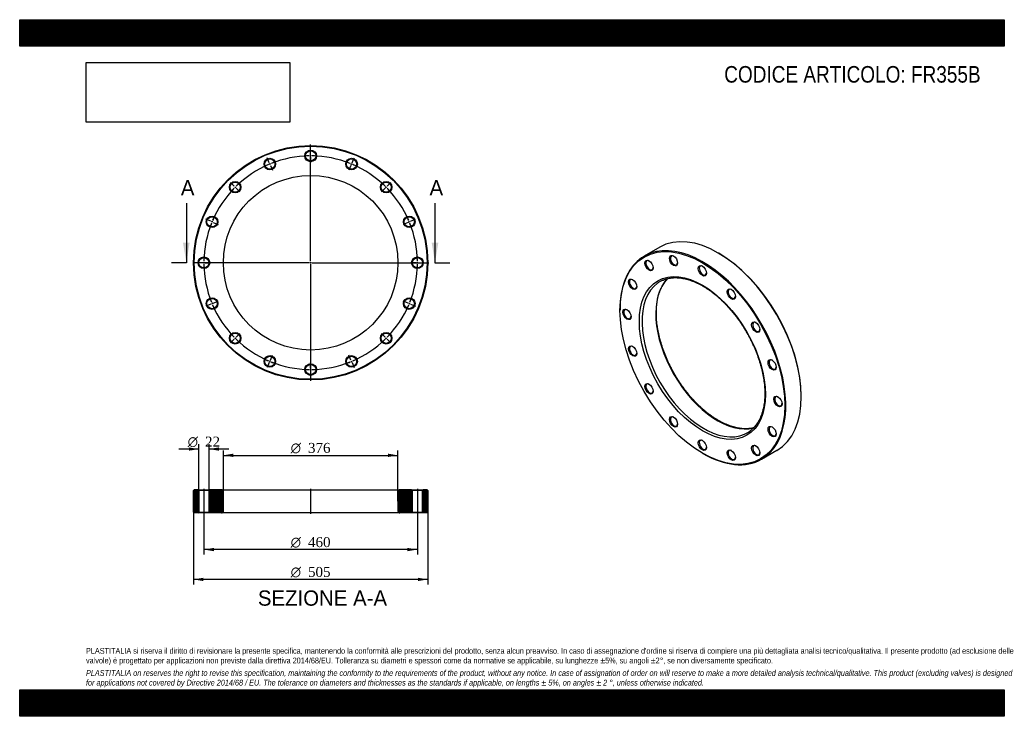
# Model space of a CAD drawing. Header units: millimetres. Extents: x 0 to 2121, y 0 to 1500.
import ezdxf
from ezdxf.enums import TextEntityAlignment as Align
from ezdxf.lldxf.tags import DXFTag

# ---------------------------------------------------------------- set-up
doc = ezdxf.new("R2010")
doc.units = ezdxf.units.MM
doc.header["$LTSCALE"] = 7.142857
for name, color, linetype in [('Default', 7, 'Continuous'), ('DV2_Default', 7, 'Continuous'), ('DV3_Default', 7, 'Continuous'), ('FR355B', 7, 'Continuous')]:
    doc.layers.add(name, color=color, linetype=linetype)
doc.styles.add('SEACAD_Solid_Edge_ANSI', font='seans.ttf')
doc.styles.add('SEACAD_Solid_Edge_ANSI1_Symbols', font='semeca1.ttf')
doc.styles.add('SEACAD_Times_New_Roman', font='times.ttf')
tags = doc.linetypes.add('CENTER2', pattern=[28.575, 19.05, -3.175, 3.175, -3.175]).pattern_tags.tags
tags[10:11] = [DXFTag(74, 4), DXFTag(75, 0), DXFTag(340, '0'), DXFTag(46, 0.0), DXFTag(50, 0.0), DXFTag(44, 0.0), DXFTag(45, 0.0)]
tags[8:9] = [DXFTag(74, 4), DXFTag(75, 0), DXFTag(340, '0'), DXFTag(46, 0.0), DXFTag(50, 0.0), DXFTag(44, 0.0), DXFTag(45, 0.0)]
tags[6:7] = [DXFTag(74, 4), DXFTag(75, 0), DXFTag(340, '0'), DXFTag(46, 0.0), DXFTag(50, 0.0), DXFTag(44, 0.0), DXFTag(45, 0.0)]
tags[4:5] = [DXFTag(74, 4), DXFTag(75, 0), DXFTag(340, '0'), DXFTag(46, 0.0), DXFTag(50, 0.0), DXFTag(44, 0.0), DXFTag(45, 0.0)]
tags = doc.linetypes.add('HIDDEN2', pattern=[4.7625, 3.175, -1.5875]).pattern_tags.tags
tags[6:7] = [DXFTag(74, 4), DXFTag(75, 0), DXFTag(340, '0'), DXFTag(46, 0.0), DXFTag(50, 0.0), DXFTag(44, 0.0), DXFTag(45, 0.0)]
tags[4:5] = [DXFTag(74, 4), DXFTag(75, 0), DXFTag(340, '0'), DXFTag(46, 0.0), DXFTag(50, 0.0), DXFTag(44, 0.0), DXFTag(45, 0.0)]
picture_1 = doc.add_image_def('image1.jpg', size_in_pixel=(4302, 1260))

# ---------------------------------------------------------------- blocks, each defined once
blk = doc.blocks.new('SE')
at = {"layer": 'FR355B', "color": 7, "linetype": 'Continuous'}
for p, q in [((1379, 1010.1), (1345.7, 990.9)), ((1506.3, 997), (1505.2, 997.6)), ((1293.4, 875.3), (1293.4, 874.1)), ((1683.8, 688.3), (1683.8, 689.6)), ((1470.9, 566.7), (1472, 566.1)), ((1598.2, 553.6), (1631.5, 572.8))]:
    blk.add_line(p, q, dxfattribs=at)
for centre, major_axis, start_param, end_param in [((1505.2, 791.4), (-126.3, 218.7), 3.141593, 6.283185), ((1472, 772.2), (126.3, -218.7), 0, 3.926991), ((1357, 971.4), (-5.5, 9.53), 0, 3.860941), ((1357, 971.4), (-5.5, 9.53), 5.563836, 6.283185), ((1409.7, 981.7), (-5.5, 9.53), 0, 3.860941), ((1409.7, 981.7), (-5.5, 9.53), 5.563836, 6.283185), ((1506.3, 792), (125.5, -217.4), 0.785398, 2.356194), ((1472, 960), (-5.5, 9.53), 0, 3.860941), ((1472, 960), (-5.5, 9.53), 5.563836, 6.283185), ((1321.7, 930.8), (-5.5, 9.53), 0, 3.860941), ((1321.7, 930.8), (-5.5, 9.53), 5.563836, 6.283185), ((1503.4, 790.4), (94, -162.8), 3.302159, 6.125246), ((1473.7, 773.3), (-94, 162.8), 0, 0.057057), ((1473.7, 773.3), (-94, 162.8), 6.218726, 6.283185), ((1473.7, 773.3), (-94, 162.8), 0.057057, 3.081149), ((1534.2, 909.8), (-5.5, 9.53), 0, 3.860941), ((1534.2, 909.8), (-5.5, 9.53), 5.563836, 6.283185), ((1309.3, 866.1), (-5.5, 9.53), 0, 3.860941), ((1309.3, 866.1), (-5.5, 9.53), 5.563836, 6.283185), ((1587, 838.6), (-5.5, 9.53), 5.563836, 6.283185), ((1587, 838.6), (-5.5, 9.53), 0, 3.860941), ((1321.7, 787.1), (-5.5, 9.53), 0, 3.860941), ((1321.7, 787.1), (-5.5, 9.53), 5.563836, 6.283185), ((1622.2, 757.4), (-5.5, 9.53), 0, 3.860941), ((1622.2, 757.4), (-5.5, 9.53), 5.563836, 6.283185), ((1357, 705.8), (-5.5, 9.53), 0, 3.860941), ((1357, 705.8), (-5.5, 9.53), 5.563836, 6.283185), ((1634.6, 678.3), (-5.5, 9.53), 0, 3.860941), ((1634.6, 678.3), (-5.5, 9.53), 5.563836, 6.283185), ((1409.7, 634.7), (-5.5, 9.53), 0, 3.860941), ((1409.7, 634.7), (-5.5, 9.53), 5.563836, 6.283185), ((1622.2, 613.6), (-5.5, 9.53), 0, 3.860941), ((1622.2, 613.6), (-5.5, 9.53), 5.563836, 6.283185), ((1472, 584.4), (-5.5, 9.53), 5.563836, 6.283185), ((1473.7, 773.3), (-94, 162.8), 3.081149, 3.200516), ((1472, 584.4), (-5.5, 9.53), 0, 3.860941), ((1534.2, 562.8), (-5.5, 9.53), 5.563836, 6.283185), ((1587, 573), (-5.5, 9.53), 0, 3.860941), ((1587, 573), (-5.5, 9.53), 5.563836, 6.283185), ((1472, 772.2), (126.3, -218.7), 5.497787, 6.283185), ((1534.2, 562.8), (-5.5, 9.53), 0, 3.860941)]:
    blk.add_ellipse(centre, major_axis=major_axis, ratio=0.57735, start_param=start_param, end_param=end_param, dxfattribs=at)
for centre, major_axis in [((1470.9, 771.6), (-125.5, 217.4)), ((1355.9, 970.8), (6.3, -10.8)), ((1408.7, 981.1), (6.3, -10.8)), ((1470.9, 771.6), (96, -166.3)), ((1470.9, 959.4), (6.3, -10.8)), ((1320.7, 930.2), (6.3, -10.8)), ((1533.2, 909.2), (6.3, -10.8)), ((1308.3, 865.5), (6.3, -10.8)), ((1585.9, 838), (6.3, -10.8)), ((1320.7, 786.5), (6.3, -10.8)), ((1621.2, 756.7), (6.3, -10.8)), ((1355.9, 705.2), (6.3, -10.8)), ((1633.6, 677.7), (6.3, -10.8)), ((1408.7, 634.1), (6.3, -10.8)), ((1621.2, 613), (6.3, -10.8)), ((1470.9, 583.8), (6.3, -10.8)), ((1533.2, 562.2), (6.3, -10.8)), ((1585.9, 572.4), (6.3, -10.8))]:
    blk.add_ellipse(centre, major_axis=major_axis, ratio=0.57735, dxfattribs=at)
for points, knots in [([(1505.4, 637.1), (1504.4, 637.7), (1501.8, 639.2), (1497, 642.2), (1491.6, 645.9), (1486.1, 649.8), (1480.7, 654), (1475.3, 658.5), (1469.9, 663.1), (1464.6, 668), (1459.4, 673.1), (1454.2, 678.4), (1449.2, 683.9), (1444.2, 689.6), (1439.3, 695.5), (1434.6, 701.5), (1429.9, 707.7), (1425.4, 714), (1421, 720.5), (1416.8, 727.1), (1412.7, 733.8), (1408.8, 740.6), (1405.1, 747.5), (1401.5, 754.4), (1398.1, 761.5), (1394.9, 768.5), (1391.8, 775.7), (1389, 782.8), (1386.4, 790), (1384, 797.1), (1381.7, 804.2), (1379.7, 811.4), (1377.9, 818.4), (1376.4, 825.5), (1375, 832.4), (1373.9, 839.3), (1373, 846.1), (1372.3, 852.8), (1371.9, 859.4), (1371.7, 865.9), (1371.7, 872.2), (1371.9, 878.4), (1372.4, 884.4), (1373.1, 890.3), (1374, 896), (1375.1, 901.5), (1376.4, 906.8), (1378, 911.9), (1379.8, 916.8), (1381.8, 921.5), (1383.9, 925.9), (1386.3, 930.2), (1388.9, 934.1), (1391.7, 937.9), (1394.1, 940.6), (1395.5, 942.1), (1395.8, 942.5)], [0, 0, 0, 0, 0.0094741, 0.0275125, 0.0455547, 0.0636001, 0.081649, 0.0997019, 0.1177587, 0.1358196, 0.1538844, 0.1719528, 0.1900248, 0.2081, 0.226178, 0.2442586, 0.2623414, 0.2804261, 0.2985123, 0.3165996, 0.3346876, 0.352776, 0.3708644, 0.3889523, 0.4070392, 0.425125, 0.443209, 0.4612911, 0.4793707, 0.4974476, 0.5155213, 0.5335916, 0.5516581, 0.5697205, 0.5877786, 0.6058322, 0.6238812, 0.6419255, 0.6599653, 0.6780009, 0.6960328, 0.7140617, 0.7320888, 0.7501154, 0.7681431, 0.7861741, 0.8042116, 0.8222592, 0.8403214, 0.8584034, 0.8765112, 0.8946508, 0.9128288, 0.9310509, 0.9493217, 0.9560512, 0.9560512, 0.9560512, 0.9560512]), ([(1385.7, 939.1), (1386.1, 939.2), (1387.6, 940), (1390.9, 941.1), (1395.2, 942.4), (1399.6, 943.4), (1404.2, 944.1), (1408.9, 944.5), (1413.8, 944.6), (1418.7, 944.4), (1423.7, 943.9), (1428.8, 943.1), (1434, 942), (1439.3, 940.7), (1444.6, 939), (1449.9, 937.1), (1455.3, 934.9), (1460.8, 932.4), (1466.3, 929.6), (1471.8, 926.6), (1477.3, 923.3), (1482.7, 919.7), (1488.2, 915.9), (1493.7, 911.8), (1499.1, 907.5), (1504.5, 903), (1509.8, 898.2), (1515.1, 893.2), (1520.3, 888), (1525.4, 882.6), (1530.4, 877), (1535.3, 871.3), (1540.2, 865.3), (1544.9, 859.2), (1549.4, 853), (1553.9, 846.6), (1558.2, 840), (1562.3, 833.4), (1566.3, 826.6), (1570.2, 819.8), (1573.9, 812.9), (1577.4, 805.9), (1580.7, 798.8), (1583.8, 791.7), (1586.7, 784.6), (1589.5, 777.4), (1592, 770.3), (1594.3, 763.1), (1596.4, 756), (1598.3, 748.9), (1600, 741.9), (1601.5, 734.9), (1602.7, 727.9), (1603.7, 721.1), (1604.5, 714.3), (1605.1, 707.7), (1605.4, 701.1), (1605.6, 694.7), (1605.4, 688.5), (1605.1, 682.4), (1604.5, 676.4), (1603.7, 670.6), (1602.7, 665), (1601.5, 659.6), (1600, 654.4), (1598.4, 649.4), (1596.5, 644.6), (1594.4, 640), (1592.1, 635.7), (1589.6, 631.6), (1587, 627.7), (1584.1, 624.1), (1581, 620.7), (1577.8, 617.6), (1575, 615.3), (1573.4, 614.2), (1572.9, 613.8)], [0, 0, 0, 0, 0.003217, 0.017258, 0.031278, 0.045267, 0.059221, 0.073137, 0.087015, 0.100858, 0.114671, 0.128457, 0.142221, 0.155968, 0.169702, 0.183427, 0.197145, 0.210859, 0.224571, 0.238283, 0.251995, 0.265708, 0.279423, 0.293142, 0.306862, 0.320586, 0.334313, 0.348043, 0.361776, 0.375512, 0.38925, 0.402991, 0.416733, 0.430478, 0.444224, 0.457971, 0.471719, 0.485468, 0.499218, 0.512967, 0.526717, 0.540465, 0.554213, 0.56796, 0.581706, 0.59545, 0.609192, 0.622931, 0.636668, 0.650403, 0.664134, 0.677862, 0.691587, 0.705309, 0.719026, 0.732741, 0.746452, 0.76016, 0.773865, 0.787569, 0.801271, 0.814974, 0.828678, 0.842386, 0.8561, 0.869824, 0.88356, 0.897313, 0.911089, 0.92489, 0.938724, 0.952592, 0.966499, 0.980444, 0.994427, 1, 1, 1, 1]), ([(1581.4, 621.2), (1580.9, 621), (1578.9, 620.6), (1575.4, 619.9), (1570.7, 619.4), (1566, 619.1), (1561.1, 619.1), (1556.1, 619.5), (1551.1, 620.1), (1545.9, 621), (1540.7, 622.2), (1535.4, 623.7), (1530.1, 625.5), (1524.7, 627.6), (1519.2, 629.9), (1513.8, 632.5), (1509.1, 635), (1506.5, 636.5), (1505.4, 637.1)], [0.1447297, 0.1447297, 0.1447297, 0.1447297, 0.1646148, 0.2228903, 0.2810108, 0.3389728, 0.3967828, 0.4544546, 0.5120059, 0.5694564, 0.6268256, 0.6841314, 0.7413902, 0.7986156, 0.8558194, 0.9130107, 0.9701972, 1, 1, 1, 1])]:
    blk.add_open_spline(points, degree=3, knots=knots, dxfattribs=at)
blk = doc.blocks.new('SE1')
at = {"layer": 'Default', "color": 7, "linetype": 'CENTER2'}
for start, end in [(113.2473, 134.2527), (90.7473, 111.7527), (68.2473, 89.2527), (45.7473, 66.7527), (135.7473, 156.7527), (23.2473, 44.2527), (158.2473, 179.2527), (0.7473, 21.7527), (180.7473, 201.7527), (338.2473, 359.2527), (203.2473, 224.2527), (315.7473, 336.7527), (225.7473, 246.7527), (293.2473, 314.2527), (248.2473, 269.2527), (270.7473, 291.7527)]:
    blk.add_arc((626.9, 976.7), 230, start, end, dxfattribs=at)
at = {"layer": 'DV2_Default', "color": 7, "linetype": 'CENTER2'}
for p, q in [((626.9, 979.7), (626.9, 1231)), ((626.9, 1209.7), (626.9, 1221)), ((537.8, 1192), (533.5, 1202.4)), ((716.1, 1192), (720.4, 1202.4)), ((462.2, 1141.5), (454.2, 1149.4)), ((791.7, 1141.5), (799.6, 1149.4)), ((411.7, 1065.9), (401.3, 1070.2)), ((842.2, 1065.9), (852.6, 1070.2)), ((623.9, 976.7), (372.7, 976.7)), ((393.9, 976.7), (382.7, 976.7)), ((628.4, 976.7), (625.4, 976.7)), ((626.9, 978.2), (626.9, 975.2)), ((629.9, 976.7), (881.2, 976.7)), ((859.9, 976.7), (869.7, 976.7)), ((859.9, 976.7), (871.2, 976.7)), ((626.9, 973.7), (626.9, 722.5)), ((411.7, 887.6), (401.3, 883.3)), ((842.2, 887.6), (852.6, 883.3)), ((462.2, 812), (454.2, 804)), ((791.7, 812), (799.6, 804)), ((537.8, 761.5), (533.5, 751.1)), ((626.9, 743.7), (626.9, 732.5)), ((716.1, 761.5), (720.4, 751.1))]:
    blk.add_line(p, q, dxfattribs=at)
at = {"layer": 'DV2_Default', "color": 7, "linetype": 'HIDDEN2'}
for p, q in [((539.5, 1187.8), (538.3, 1190.6)), ((626.9, 1205.2), (626.9, 1208.2)), ((626.9, 1203.7), (626.9, 1192.5)), ((714.4, 1187.8), (715.5, 1190.6)), ((540.1, 1186.4), (544.4, 1176)), ((713.8, 1186.4), (709.5, 1176)), ((465.4, 1138.3), (463.2, 1140.4)), ((466.4, 1137.2), (474.4, 1129.3)), ((787.5, 1137.2), (779.5, 1129.3)), ((788.5, 1138.3), (790.6, 1140.4)), ((415.8, 1064.2), (413.1, 1065.3)), ((417.2, 1063.6), (427.6, 1059.3)), ((836.7, 1063.6), (826.3, 1059.3)), ((838, 1064.2), (840.8, 1065.3)), ((398.4, 976.7), (395.4, 976.7)), ((399.9, 976.7), (411.2, 976.7)), ((853.9, 976.7), (842.7, 976.7)), ((853.9, 976.7), (844.2, 976.7)), ((855.4, 976.7), (858.4, 976.7)), ((855.4, 976.7), (858.4, 976.7)), ((417.2, 889.9), (427.6, 894.2)), ((836.7, 889.9), (826.3, 894.2)), ((415.8, 889.3), (413.1, 888.1)), ((838, 889.3), (840.8, 888.1)), ((465.4, 815.1), (463.2, 813)), ((466.4, 816.2), (474.4, 824.2)), ((787.5, 816.2), (779.5, 824.2)), ((788.5, 815.1), (790.6, 813)), ((539.5, 765.6), (538.3, 762.8)), ((540.1, 767), (544.4, 777.4)), ((713.8, 767), (709.5, 777.4)), ((714.4, 765.6), (715.5, 762.8)), ((626.9, 749.7), (626.9, 761)), ((626.9, 748.2), (626.9, 745.2))]:
    blk.add_line(p, q, dxfattribs=at)
at = {"layer": 'DV2_Default', "color": 7, "linetype": 'CENTER2'}
for start, end in [(113.2473, 116.0498), (112.1263, 112.8737), (108.9502, 111.7527), (90.7473, 93.5498), (89.6263, 90.3737), (86.4502, 89.2527), (68.2473, 71.0498), (67.1263, 67.8737), (63.9502, 66.7527), (131.4502, 134.2527), (45.7473, 48.5498), (135.7473, 138.5498), (134.6263, 135.3737), (44.6263, 45.3737), (41.4502, 44.2527), (158.2473, 161.0498), (157.1263, 157.8737), (153.9502, 156.7527), (23.2473, 26.0498), (22.1263, 22.8737), (18.9502, 21.7527), (179.6263, 180.3737), (176.4502, 179.2527), (0.7473, 3.5498), (0.7473, 3.1762), (359.6263, 0.3737), (359.6263, 0.3737), (180.7473, 183.5498), (356.4502, 359.2527), (356.8238, 359.2527), (198.9502, 201.7527), (338.2473, 341.0498), (202.1263, 202.8737), (203.2473, 206.0498), (333.9502, 336.7527), (337.1263, 337.8737), (221.4502, 224.2527), (224.6263, 225.3737), (225.7473, 228.5498), (311.4502, 314.2527), (314.6263, 315.3737), (315.7473, 318.5498), (243.9502, 246.7527), (247.1263, 247.8737), (292.1263, 292.8737), (293.2473, 296.0498), (248.2473, 251.0498), (266.4502, 269.2527), (269.6263, 270.3737), (270.7473, 273.5498), (288.9502, 291.7527)]:
    blk.add_arc((626.9, 976.7), 230, start, end, dxfattribs=at)
at = {"layer": 'FR355B', "color": 7, "linetype": 'Continuous'}
for centre, radius in [((626.9, 976.7), 252.5), ((626.9, 976.7), 251), ((626.9, 1206.7), 12.5), ((626.9, 1206.7), 11), ((538.9, 1189.2), 12.5), ((538.9, 1189.2), 11), ((715, 1189.2), 12.5), ((715, 1189.2), 11), ((626.9, 976.7), 188), ((464.3, 1139.4), 12.5), ((464.3, 1139.4), 11), ((789.6, 1139.4), 12.5), ((789.6, 1139.4), 11), ((414.4, 1064.7), 12.5), ((414.4, 1064.7), 11), ((839.4, 1064.7), 12.5), ((839.4, 1064.7), 11), ((396.9, 976.7), 12.5), ((396.9, 976.7), 11), ((856.9, 976.7), 12.5), ((856.9, 976.7), 11), ((414.4, 888.7), 12.5), ((414.4, 888.7), 11), ((839.4, 888.7), 12.5), ((839.4, 888.7), 11), ((464.3, 814.1), 12.5), ((464.3, 814.1), 11), ((789.6, 814.1), 12.5), ((789.6, 814.1), 11), ((538.9, 764.2), 12.5), ((538.9, 764.2), 11), ((715, 764.2), 12.5), ((715, 764.2), 11), ((626.9, 746.7), 12.5), ((626.9, 746.7), 11)]:
    blk.add_circle(centre, radius, dxfattribs=at)
blk = doc.blocks.new('SE3')
at = {"color": 7, "linetype": 'Continuous', "style": 'SEACAD_Solid_Edge_ANSI'}
blk.add_text('A', height=32.9, dxfattribs=at).set_placement((347.2, 1154.6), align=Align.TOP_LEFT)
blk = doc.blocks.new('SE4')
at = {"color": 7, "linetype": 'Continuous', "style": 'SEACAD_Solid_Edge_ANSI'}
blk.add_text('A', height=32.9, dxfattribs=at).set_placement((883, 1154.6), align=Align.TOP_LEFT)
blk = doc.blocks.new('SEANNOT_GROUP')
at = {"linetype": 'Continuous'}
blk.add_hatch(color=7, dxfattribs=at).paths.add_polyline_path([(351.9, 1019.6), (359.1, 976.7), (366.2, 1019.6)])
at = {"color": 7, "linetype": 'Continuous'}
blk.add_lwpolyline([(359.1, 1105.3), (359.1, 976.7)], dxfattribs=at)
blk = doc.blocks.new('SEANNOT_GROUP1')
at = {"linetype": 'Continuous'}
blk.add_hatch(color=7, dxfattribs=at).paths.add_polyline_path([(887.7, 1019.6), (894.8, 976.7), (901.9, 1019.6)])
at = {"color": 7, "linetype": 'Continuous'}
blk.add_lwpolyline([(894.8, 1105.3), (894.8, 976.7)], dxfattribs=at)
blk = doc.blocks.new('SE2')
at = {"layer": 'Default', "color": 7, "linetype": 'CENTER2'}
for p, q in [((359.1, 976.7), (326.9, 976.7)), ((894.8, 976.7), (926.9, 976.7))]:
    blk.add_line(p, q, dxfattribs=at)
at = {"layer": 'Default'}
for name in ['SE3', 'SE4', 'SEANNOT_GROUP', 'SEANNOT_GROUP1']:
    blk.add_blockref(name, (0, 0), dxfattribs=at)
blk = doc.blocks.new('SE5')
at = {"layer": 'FR355B', "linetype": 'Continuous'}
h = blk.add_hatch(dxfattribs=at)
h.set_pattern_fill('LINE', scale=0.62992, angle=45, style=0)
h.paths.add_polyline_path([(384.4, 487.9), (375.9, 487.9), (374.4, 486.4), (374.4, 439.4), (375.9, 437.9), (384.4, 437.9), (385.9, 439.4), (385.9, 486.4)])
h = blk.add_hatch(dxfattribs=at)
h.set_pattern_fill('LINE', scale=0.62992, angle=45, style=0)
edge = h.paths.add_edge_path()
edge.add_line((409.4, 437.9), (434.9, 437.9))
edge.add_arc((434.9, 441.9), 4, 270, 360)
edge.add_line((438.9, 441.9), (438.9, 483.9))
edge.add_arc((434.9, 483.9), 4, 0, 90)
edge.add_line((434.9, 487.9), (409.4, 487.9))
edge.add_line((409.4, 487.9), (407.9, 486.4))
edge.add_line((407.9, 486.4), (407.9, 439.4))
edge.add_line((407.9, 439.4), (409.4, 437.9))
h = blk.add_hatch(dxfattribs=at)
h.set_pattern_fill('LINE', scale=0.62992, angle=45, style=0)
edge = h.paths.add_edge_path()
edge.add_line((845.9, 439.4), (845.9, 486.4))
edge.add_line((845.9, 486.4), (844.4, 487.9))
edge.add_line((844.4, 487.9), (818.9, 487.9))
edge.add_arc((818.9, 483.9), 4, 90, 180)
edge.add_line((814.9, 483.9), (814.9, 441.9))
edge.add_arc((818.9, 441.9), 4, 180, 270)
edge.add_line((818.9, 437.9), (844.4, 437.9))
edge.add_line((844.4, 437.9), (845.9, 439.4))
h = blk.add_hatch(dxfattribs=at)
h.set_pattern_fill('LINE', scale=0.629921, angle=45, style=0)
h.paths.add_polyline_path([(867.9, 486.4), (867.9, 439.4), (869.4, 437.9), (877.9, 437.9), (879.4, 439.4), (879.4, 486.4), (877.9, 487.9), (869.4, 487.9)])
at = {"layer": 'DV3_Default', "color": 7, "linetype": 'CENTER2'}
for p, q in [((396.9, 489.6), (396.9, 436.1)), ((626.9, 489.6), (626.9, 436.1)), ((856.9, 489.6), (856.9, 436.1))]:
    blk.add_line(p, q, dxfattribs=at)
at = {"layer": 'FR355B', "color": 7, "linetype": 'Continuous'}
for p, q in [((375.9, 487.9), (374.4, 486.4)), ((374.4, 439.4), (374.4, 486.4)), ((384.4, 487.9), (375.9, 487.9)), ((384.4, 487.9), (409.4, 487.9)), ((384.4, 487.9), (385.9, 486.4)), ((407.9, 486.4), (385.9, 486.4)), ((385.9, 486.4), (385.9, 439.4)), ((407.9, 486.4), (409.4, 487.9)), ((407.9, 439.4), (407.9, 486.4)), ((434.9, 487.9), (409.4, 487.9)), ((434.9, 487.9), (818.9, 487.9)), ((438.9, 441.9), (438.9, 483.9)), ((814.9, 483.9), (814.9, 441.9)), ((844.4, 487.9), (818.9, 487.9)), ((844.4, 487.9), (869.4, 487.9)), ((844.4, 487.9), (845.9, 486.4)), ((867.9, 486.4), (845.9, 486.4)), ((845.9, 486.4), (845.9, 439.4)), ((867.9, 486.4), (869.4, 487.9)), ((867.9, 439.4), (867.9, 486.4)), ((877.9, 487.9), (869.4, 487.9)), ((879.4, 486.4), (877.9, 487.9)), ((879.4, 486.4), (879.4, 439.4)), ((374.4, 439.4), (375.9, 437.9)), ((384.4, 437.9), (375.9, 437.9)), ((385.9, 439.4), (384.4, 437.9)), ((409.4, 437.9), (384.4, 437.9)), ((385.9, 439.4), (407.9, 439.4)), ((409.4, 437.9), (407.9, 439.4)), ((434.9, 437.9), (409.4, 437.9)), ((818.9, 437.9), (434.9, 437.9)), ((844.4, 437.9), (818.9, 437.9)), ((845.9, 439.4), (844.4, 437.9)), ((869.4, 437.9), (844.4, 437.9)), ((845.9, 439.4), (867.9, 439.4)), ((869.4, 437.9), (867.9, 439.4)), ((877.9, 437.9), (869.4, 437.9)), ((877.9, 437.9), (879.4, 439.4))]:
    blk.add_line(p, q, dxfattribs=at)
for centre, start, end in [((434.9, 483.9), 0, 90), ((818.9, 483.9), 90, 180), ((434.9, 441.9), 270, 0), ((818.9, 441.9), 180, 270)]:
    blk.add_arc(centre, 4, start, end, dxfattribs=at)
blk = doc.blocks.new('GDimGGroup')
at = {"layer": 'Default', "linetype": 'Continuous'}
for points in [[(460.4, 565.5), (438.9, 561.9), (460.4, 558.3)], [(793.5, 565.5), (793.5, 558.3), (814.9, 561.9)]]:
    blk.add_hatch(color=7, dxfattribs=at).paths.add_polyline_path(points)
at = {"layer": 'Default', "color": 7, "linetype": 'Continuous'}
for p, q in [((438.9, 462.9), (438.9, 572.6)), ((438.9, 561.9), (814.9, 561.9)), ((814.9, 462.9), (814.9, 572.6))]:
    blk.add_line(p, q, dxfattribs=at)
for s, height, style, p in [('O', 21.4, 'SEACAD_Solid_Edge_ANSI1_Symbols', (583.9, 588.7)), ('376', 21.43, 'SEACAD_Times_New_Roman', (621.2, 588.7))]:
    blk.add_text(s, height=height, dxfattribs=dict(at, style=style)).set_placement(p, align=Align.TOP_LEFT)
blk = doc.blocks.new('GDimGGroup1')
at = {"layer": 'Default', "linetype": 'Continuous'}
for points in [[(395.9, 291.2), (395.9, 298.3), (374.4, 294.8)], [(858, 291.2), (879.4, 294.8), (858, 298.3)]]:
    blk.add_hatch(color=7, dxfattribs=at).paths.add_polyline_path(points)
at = {"layer": 'Default', "color": 7, "linetype": 'Continuous'}
for p, q in [((374.4, 439.4), (374.4, 284.1)), ((879.4, 439.4), (879.4, 284.1)), ((879.4, 294.8), (374.4, 294.8))]:
    blk.add_line(p, q, dxfattribs=at)
for s, height, style, p in [('O', 21.4, 'SEACAD_Solid_Edge_ANSI1_Symbols', (583.9, 321.6)), ('505', 21.43, 'SEACAD_Times_New_Roman', (621.2, 321.6))]:
    blk.add_text(s, height=height, dxfattribs=dict(at, style=style)).set_placement(p, align=Align.TOP_LEFT)
blk = doc.blocks.new('GDimGGroup2')
at = {"layer": 'Default', "linetype": 'Continuous'}
for points in [[(418.4, 355.5), (418.4, 362.6), (396.9, 359.1)], [(835.5, 355.5), (856.9, 359.1), (835.5, 362.6)]]:
    blk.add_hatch(color=7, dxfattribs=at).paths.add_polyline_path(points)
at = {"layer": 'Default', "color": 7, "linetype": 'Continuous'}
for p, q in [((396.9, 437.9), (396.9, 348.3)), ((856.9, 437.9), (856.9, 348.3)), ((856.9, 359.1), (396.9, 359.1))]:
    blk.add_line(p, q, dxfattribs=at)
for s, height, style, p in [('O', 21.4, 'SEACAD_Solid_Edge_ANSI1_Symbols', (583.9, 385.8)), ('460', 21.43, 'SEACAD_Times_New_Roman', (621.2, 385.8))]:
    blk.add_text(s, height=height, dxfattribs=dict(at, style=style)).set_placement(p, align=Align.TOP_LEFT)
blk = doc.blocks.new('GDimGGroup3')
at = {"layer": 'Default', "linetype": 'Continuous'}
for points in [[(364.5, 579), (364.5, 571.9), (385.9, 575.4)], [(429.4, 579), (407.9, 575.4), (429.4, 571.9)]]:
    blk.add_hatch(color=7, dxfattribs=at).paths.add_polyline_path(points)
at = {"layer": 'Default', "color": 7, "linetype": 'Continuous'}
for p, q in [((385.9, 575.4), (343.1, 575.4)), ((385.9, 486.4), (385.9, 586.2)), ((407.9, 486.4), (407.9, 586.2)), ((450.8, 575.4), (407.9, 575.4))]:
    blk.add_line(p, q, dxfattribs=at)
for s, height, style, p in [('O', 21.4, 'SEACAD_Solid_Edge_ANSI1_Symbols', (362, 602.2)), ('22', 21.43, 'SEACAD_Times_New_Roman', (399.3, 602.2))]:
    blk.add_text(s, height=height, dxfattribs=dict(at, style=style)).set_placement(p, align=Align.TOP_LEFT)

msp = doc.modelspace()

# ---------------------------------------------------------------- hatches: boundary and pattern name
at = {"layer": 'Default', "linetype": 'Continuous'}
h = msp.add_hatch(dxfattribs=at)
h.set_pattern_fill('LINE', scale=0.629921, angle=45, style=0)
h.paths.add_polyline_path([(2121.4, 1442.9), (2121.4, 1500), (0, 1500), (0, 1442.9)])
for points in [[(2121.4, 1442.9), (2121.4, 1500), (0, 1500), (0, 1442.9)], [(2121.4, 0), (2121.4, 57.1), (0, 57.1), (0, 0)]]:
    msp.add_hatch(color=7, dxfattribs=at).paths.add_polyline_path(points)
h = msp.add_hatch(dxfattribs=at)
h.set_pattern_fill('LINE', scale=0.629921, angle=45, style=0)
h.paths.add_polyline_path([(2121.4, 0), (2121.4, 57.1), (0, 57.1), (0, 0)])

# ---------------------------------------------------------------- linework, layer by layer
at = {"layer": 'Default', "color": 7, "linetype": 'Continuous'}
for p, q in [((0, 1500), (2121.4, 1500)), ((0, 1442.9), (0, 1500)), ((2121.4, 1500), (2121.4, 1442.9)), ((2121.4, 1442.9), (0, 1442.9)), ((0, 57.1), (2121.4, 57.1)), ((0, 0), (0, 57.1)), ((2121.4, 57.1), (2121.4, 0)), ((2121.4, 0), (0, 0))]:
    msp.add_line(p, q, dxfattribs=at)

# ---------------------------------------------------------------- block references
at = {"layer": 'Default'}
for name in ['SE1', 'SE2', 'SE', 'GDimGGroup3', 'GDimGGroup', 'SE5', 'GDimGGroup1', 'GDimGGroup2']:
    msp.add_blockref(name, (0, 0), dxfattribs=at)

# ---------------------------------------------------------------- texts
at = {"layer": 'Default', "color": 7, "linetype": 'Continuous', "style": 'SEACAD_Solid_Edge_ANSI'}
msp.add_text('SEZIONE A-A', height=32.857, dxfattribs=at).set_placement((513.2, 271), align=Align.TOP_LEFT)
at = {"layer": 'Default', "attachment_point": 1}
for s, insert, char_height, width in [('{\\fArial Narrow|b0||i0||c0|p34;\\C7;\\H35.71428571;\\W1.;CODICE ARTICOLO: FR355B}', (1518, 1400.2), 35.714, 566.426), ("{\\fArial Narrow|b0||i0||c0|p34;\\C7;\\H12.5;\\W1.;PLASTITALIA si riserva il diritto di revisionare la presente specifica, mantenendo la conformità alle prescrizioni del prodotto, senza alcun preavviso. In caso di assegnazione d'ordine si riserva di compiere una più dettagliata analisi tecnico/qualitativa. Il presente prodotto (ad esclusione delle \\P}{\\fArial Narrow|b0||i0||c0|p34;\\C7;\\H12.5;\\W1.;valvole) è progettato per applicazioni non previste dalla direttiva 2014/68/EU. Tolleranza su diametri e spessori come da normative se applicabile, su lunghezze ±5%, su angoli ±2°, se non diversamente specificato.\\P}{\\fArial Narrow|b0||i0||c0|p34;\\C7;\\H3.571428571;\\W1.;   \\P}{\\fArial Narrow|b0||i1||c0|p34;\\C7;\\H12.5;\\W1.;PLASTITALIA on reserves the right to revise this specification, maintaining the conformity to the requirements of the product, without any notice. In case of assignation of order on will reserve to make a more detailed analysis technical/qualitative. This product (excluding valves) is designed \\P}{\\fArial Narrow|b0||i1||c0|p34;\\C7;\\H12.5;\\W1.;for applications not covered by Directive 2014/68 / EU. The tolerance on diameters and thicknesses as the standards if applicable, on lengths ± 5%, on angles ± 2 °, unless otherwise indicated.\\P}", (142.9, 147.2), 12.5, 1835.714)]:
    msp.add_mtext(s, dxfattribs=dict(at, insert=insert, char_height=char_height, width=width))

# ---------------------------------------------------------------- pictures from other files: only their frames are drawn
image = msp.add_image(picture_1, insert=(142.9, 1279.3), size_in_units=(439, 128.6))
image.dxf.flags = 7

doc.saveas('drawing.dxf')
